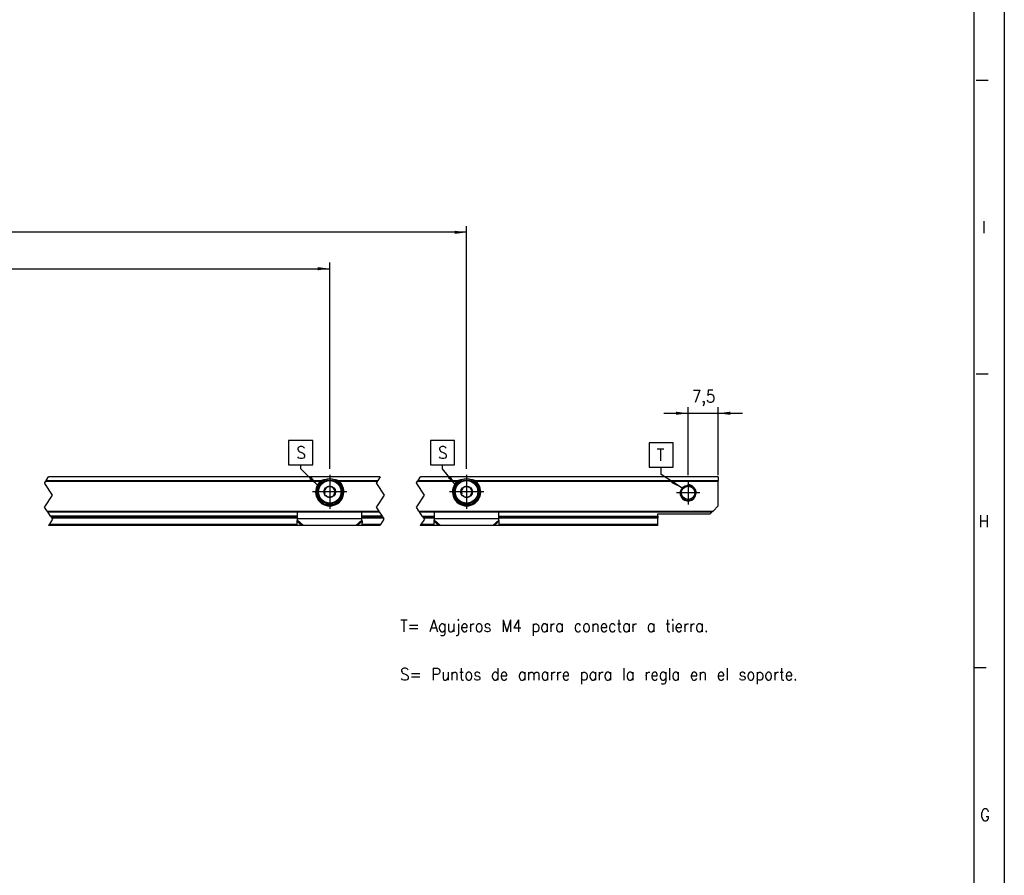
# Model space of a CAD drawing. Header units: millimetres. Extents: x -418 to 2750, y -1084 to 1393.
# Tile 32 of 74: x 259 to 422, y 160 to 302. Entities that reach past the tile are written whole.
import ezdxf

# ---------------------------------------------------------------- set-up
doc = ezdxf.new("R2010")
doc.units = ezdxf.units.MM
doc.linetypes.add('DOT_CENTER', pattern=[14, 12, -1, 0, -1])
doc.layers.add('1', color=7, linetype='Continuous')
doc.styles.add('CONVERTER_12', font='txt.shx', dxfattribs={"width": 0.9})
doc.dimstyles.new('ME10_DIM_47', dxfattribs={"dimtxt": 3, "dimasz": 3, "dimexe": 1.5, "dimexo": 1.5, "dimgap": 1.5, "dimtad": 1, "dimdsep": 46, "dimtxsty": 'CONVERTER_12', "dimsah": 1, "dimcen": 0.09, "dimclrd": 2, "dimclre": 2, "dimclrt": 2, "dimadec": 0, "dimazin": 0, "dimtfac": 1, "dimtdec": 4, "dimtix": 1, "dimtmove": 0, "dimatfit": 3, "dimfxl": 1, "dimtolj": 1, "dimtzin": 0, "dimarcsym": 0})
doc.dimstyles.new('ME10_DIM_49', dxfattribs={"dimtxt": 3, "dimasz": 3, "dimexe": 1.5, "dimexo": 1.5, "dimgap": 1.5, "dimtad": 1, "dimdsep": 46, "dimtxsty": 'CONVERTER_12', "dimsah": 1, "dimcen": 0.09, "dimclrd": 2, "dimclre": 2, "dimclrt": 2, "dimadec": 0, "dimazin": 0, "dimtfac": 1, "dimtdec": 4, "dimtix": 1, "dimtmove": 0, "dimatfit": 3, "dimfxl": 1, "dimtolj": 1, "dimtzin": 0, "dimarcsym": 0})
doc.dimstyles.new('ME10_DIM_58', dxfattribs={"dimtxt": 3, "dimasz": 3, "dimexe": 1.5, "dimexo": 1.5, "dimgap": 1.5, "dimtad": 1, "dimdsep": 46, "dimtxsty": 'CONVERTER_12', "dimsah": 1, "dimcen": 0.09, "dimclrd": 2, "dimclre": 2, "dimclrt": 2, "dimadec": 0, "dimazin": 0, "dimtfac": 1, "dimtdec": 4, "dimtix": 1, "dimtmove": 0, "dimatfit": 3, "dimfxl": 1, "dimtolj": 1, "dimtzin": 0, "dimarcsym": 0})
doc.dimstyles.get("Standard").update_dxf_attribs({"dimtxt": 0.18, "dimasz": 0.18, "dimexe": 0.18, "dimexo": 0.0625, "dimgap": 0.09, "dimtad": 0, "dimtih": 1, "dimtoh": 1, "dimdec": 4, "dimzin": 0, "dimdsep": 46, "dimtxsty": 'Standard', "dimcen": 0.09, "dimadec": 0, "dimazin": 0, "dimtfac": 1, "dimtdec": 4, "dimtofl": 0, "dimtmove": 0, "dimatfit": 3, "dimfxl": 1, "dimtolj": 1, "dimtzin": 0, "dimarcsym": 0})

# ---------------------------------------------------------------- blocks, each defined once
blk = doc.blocks.new('SOPORTE_SV2__51', base_point=(-493.09, 326.93))
at = {"color": 2, "linetype": 'DOT_CENTER'}
for p, q in [((394.58, 337.5), (394.63, 337.57)), ((394.67, 337.37), (394.58, 337.5)), ((394.63, 337.57), (394.9, 337.99)), ((395, 338.13), (394.9, 337.99)), ((395, 338.13), (395.59, 339.01)), ((395.63, 339.07), (395.59, 339.01)), ((477.25, 337.99), (476.93, 337.5)), ((476.93, 337.5), (477.01, 337.37)), ((477.25, 337.99), (477.35, 338.13)), ((477.94, 339.01), (477.35, 338.13)), ((477.94, 339.01), (477.98, 339.07)), ((486.93, 337.5), (486.98, 337.57)), ((487.01, 337.37), (486.93, 337.5)), ((486.98, 337.57), (487.25, 337.99)), ((487.35, 338.13), (487.25, 337.99)), ((487.35, 338.13), (487.94, 339.01)), ((487.98, 339.07), (487.94, 339.01)), ((396.58, 334.5), (394.67, 337.37)), ((477.01, 337.37), (478.93, 334.5)), ((488.93, 334.5), (487.01, 337.37)), ((394.83, 331.87), (396.58, 334.5)), ((478.93, 334.5), (477.18, 331.87)), ((487.18, 331.87), (488.93, 334.5)), ((394.58, 331.5), (394.83, 331.87)), ((395.23, 330.52), (394.58, 331.5)), ((395.36, 330.32), (395.23, 330.52)), ((396.07, 329.27), (395.36, 330.32)), ((477.18, 331.87), (476.93, 331.5)), ((476.93, 331.5), (477.58, 330.52)), ((477.58, 330.52), (477.71, 330.32)), ((477.71, 330.32), (478.41, 329.27)), ((486.93, 331.5), (487.18, 331.87)), ((487.58, 330.52), (486.93, 331.5)), ((487.58, 330.52), (487.71, 330.32)), ((488.41, 329.27), (487.71, 330.32)), ((396.58, 328.5), (395.72, 327.22)), ((396.07, 329.27), (396.2, 329.07)), ((396.39, 328.78), (396.2, 329.07)), ((396.39, 328.78), (396.58, 328.5)), ((478.07, 327.22), (478.93, 328.5)), ((478.55, 329.07), (478.41, 329.27)), ((478.55, 329.07), (478.74, 328.78)), ((478.93, 328.5), (478.74, 328.78)), ((488.93, 328.5), (488.07, 327.22)), ((488.41, 329.27), (488.55, 329.07)), ((488.74, 328.78), (488.55, 329.07)), ((488.74, 328.78), (488.93, 328.5)), ((395.72, 327.22), (395.53, 326.93)), ((477.88, 326.93), (478.07, 327.22)), ((488.07, 327.22), (487.88, 326.93))]:
    blk.add_line(p, q, dxfattribs=at)
at = {"color": 3, "linetype": 'Continuous'}
for p, q in [((394.9, 337.99), (463.15, 337.99)), ((395, 338.13), (463.43, 338.13)), ((477.94, 339.01), (395.59, 339.01)), ((467.4, 338.13), (477.35, 338.13)), ((467.68, 337.99), (477.25, 337.99)), ((487.25, 337.99), (497.15, 337.99)), ((487.35, 338.13), (497.43, 338.13)), ((561.91, 339.01), (487.94, 339.01)), ((501.4, 338.13), (561.91, 338.13)), ((501.68, 337.99), (561.91, 337.99)), ((395.23, 330.52), (477.58, 330.52)), ((465.05, 332.09), (465.78, 332.09)), ((487.58, 330.52), (560.62, 330.52)), ((499.05, 332.09), (499.78, 332.09)), ((457.41, 329.27), (396.07, 329.27)), ((457.41, 328.78), (396.39, 328.78)), ((457.31, 328.03), (458.5, 327.01)), ((473.41, 328.58), (457.41, 328.58)), ((457.41, 328.29), (458.83, 327.08)), ((473.41, 328.29), (472, 327.08)), ((473.52, 328.03), (472.33, 327.01)), ((478.41, 329.27), (473.41, 329.27)), ((478.74, 328.78), (473.41, 328.78)), ((488.41, 329.27), (491.41, 329.27)), ((491.41, 328.78), (488.74, 328.78)), ((491.31, 328.03), (492.5, 327.01)), ((507.41, 328.58), (491.41, 328.58)), ((491.41, 328.29), (492.83, 327.08)), ((507.41, 328.29), (506, 327.08)), ((507.52, 328.03), (506.33, 327.01)), ((507.41, 329.27), (546.91, 329.27)), ((546.91, 328.78), (507.41, 328.78)), ((457.33, 327.22), (395.72, 327.22)), ((478.07, 327.22), (473.5, 327.22)), ((491.33, 327.22), (488.07, 327.22)), ((546.91, 327.22), (507.5, 327.22))]:
    blk.add_line(p, q, dxfattribs=at)
at = {"color": 7, "linetype": 'Continuous'}
for p, q in [((477.98, 339.07), (395.63, 339.07)), ((463.43, 337.57), (463.07, 337.57)), ((467.76, 337.57), (467.4, 337.57)), ((561.91, 339.07), (487.98, 339.07)), ((497.43, 337.57), (497.07, 337.57)), ((501.76, 337.57), (501.4, 337.57)), ((561.91, 339.01), (561.91, 339.07)), ((561.91, 339.01), (561.91, 338.13)), ((561.91, 337.99), (561.91, 338.13)), ((561.91, 331.82), (561.91, 337.99)), ((464.08, 335.88), (464.37, 336.1)), ((464.13, 335.52), (464.08, 335.88)), ((464.94, 336.53), (465.23, 336.75)), ((465.23, 336.75), (465.57, 336.61)), ((466.23, 336.33), (466.56, 336.19)), ((466.56, 336.19), (466.61, 335.83)), ((466.7, 335.12), (466.75, 334.76)), ((498.08, 335.88), (498.37, 336.1)), ((498.13, 335.52), (498.08, 335.88)), ((498.94, 336.53), (499.23, 336.75)), ((499.23, 336.75), (499.57, 336.61)), ((500.23, 336.33), (500.56, 336.19)), ((500.56, 336.19), (500.61, 335.83)), ((500.7, 335.12), (500.75, 334.76)), ((464.27, 334.45), (464.22, 334.81)), ((464.6, 334.31), (464.27, 334.45)), ((465.6, 333.89), (465.26, 334.03)), ((465.89, 334.11), (465.6, 333.89)), ((466.75, 334.76), (466.46, 334.54)), ((498.27, 334.45), (498.22, 334.81)), ((498.6, 334.31), (498.27, 334.45)), ((499.6, 333.89), (499.26, 334.03)), ((499.89, 334.11), (499.6, 333.89)), ((500.75, 334.76), (500.46, 334.54)), ((395.36, 330.32), (477.71, 330.32)), ((457.41, 328.6), (457.41, 330.32)), ((473.41, 328.58), (473.41, 330.32)), ((487.71, 330.32), (560.42, 330.32)), ((491.41, 328.6), (491.41, 330.32)), ((507.41, 328.58), (507.41, 330.32)), ((560.42, 330.32), (559.91, 329.82)), ((560.62, 330.52), (560.42, 330.32)), ((561.91, 331.82), (560.62, 330.52)), ((457.41, 329.07), (396.2, 329.07)), ((457.31, 328.03), (457.35, 328.2)), ((457.33, 327.14), (457.31, 328.03)), ((457.41, 328.58), (457.41, 328.6)), ((457.41, 328.29), (457.41, 328.58)), ((478.55, 329.07), (473.41, 329.07)), ((473.41, 328.29), (473.41, 328.58)), ((473.5, 327.14), (473.52, 328.03)), ((488.55, 329.07), (491.41, 329.07)), ((491.31, 328.03), (491.35, 328.2)), ((491.33, 327.14), (491.31, 328.03)), ((491.41, 328.58), (491.41, 328.6)), ((491.41, 328.29), (491.41, 328.58)), ((507.41, 329.07), (546.91, 329.07)), ((507.41, 328.29), (507.41, 328.58)), ((507.5, 327.14), (507.52, 328.03)), ((546.91, 329.82), (559.91, 329.82)), ((546.91, 329.27), (546.91, 329.82)), ((546.91, 329.27), (546.91, 329.07)), ((546.91, 329.07), (546.91, 328.78)), ((546.91, 327.22), (546.91, 328.78)), ((477.88, 326.93), (395.53, 326.93)), ((457.33, 327.14), (458.5, 327.01)), ((458.83, 327.08), (472, 327.08)), ((472.33, 327.01), (473.5, 327.14)), ((546.91, 326.93), (487.88, 326.93)), ((491.33, 327.14), (492.5, 327.01)), ((492.83, 327.08), (506, 327.08)), ((506.33, 327.01), (507.5, 327.14)), ((546.91, 326.93), (546.91, 327.22))]:
    blk.add_line(p, q, dxfattribs=at)
for centre, radius in [((465.41, 335.32), 3), ((499.41, 335.32), 3), ((465.41, 335.32), 1.45), ((465.41, 335.32), 0.05), ((499.41, 335.32), 1.45), ((499.41, 335.32), 0.05), ((554.41, 335.07), 1.9), ((554.41, 335.07), 1.65)]:
    blk.add_circle(centre, radius, dxfattribs=at)
at = {"color": 3, "linetype": 'Continuous'}
for centre in [(465.41, 335.32), (499.41, 335.32)]:
    blk.add_circle(centre, 2.8, dxfattribs=at)
at = {"color": 7, "linetype": 'Continuous'}
for centre, radius, start, end in [((465.41, 335.32), 3.5, 130.3552, 49.6448), ((465.41, 335.32), 3.25, 136.2373, 67.3801), ((465.41, 335.32), 3.25, 112.6199, 136.2373), ((465.41, 335.32), 3.25, 67.3801, 112.6199), ((499.41, 335.32), 3.5, 130.3552, 49.6448), ((499.41, 335.32), 3.25, 112.6199, 67.3801), ((499.41, 335.32), 3.25, 67.3801, 112.6199), ((465.41, 335.32), 1.3, 171.2763, 203.161), ((465.41, 335.32), 1.3, 143.161, 171.2763), ((465.41, 335.32), 1.3, 111.2763, 143.161), ((465.41, 335.32), 1.3, 83.161, 111.2763), ((465.41, 335.32), 1.3, 51.2763, 83.161), ((465.41, 335.32), 1.3, 23.161, 51.2763), ((465.41, 335.32), 1.3, 323.161, 351.2763), ((465.41, 335.32), 1.3, 351.2763, 23.161), ((499.41, 335.32), 1.3, 171.2763, 203.161), ((499.41, 335.32), 1.3, 143.161, 171.2763), ((499.41, 335.32), 1.3, 111.2763, 143.161), ((499.41, 335.32), 1.3, 83.161, 111.2763), ((499.41, 335.32), 1.3, 51.2763, 83.161), ((499.41, 335.32), 1.3, 23.161, 51.2763), ((499.41, 335.32), 1.3, 323.161, 351.2763), ((499.41, 335.32), 1.3, 351.2763, 23.161), ((465.41, 335.32), 1.3, 231.2763, 263.161), ((465.41, 335.32), 1.3, 291.2763, 323.161), ((499.41, 335.32), 1.3, 231.2763, 263.161), ((499.41, 335.32), 1.3, 291.2763, 323.161)]:
    blk.add_arc(centre, radius, start, end, dxfattribs=at)
for points, knots in [([(463.43, 338.13), (463.4, 338.12), (463.36, 338.11), (463.28, 338.07), (463.21, 338.03), (463.17, 338), (463.15, 337.99)], [0, 0, 0, 0, 0.0689839, 0.1547784, 0.2398546, 0.3132544, 0.3132544, 0.3132544, 0.3132544]), ([(464.17, 338.32), (464.1, 338.31), (463.98, 338.28), (463.79, 338.24), (463.61, 338.19), (463.49, 338.15), (463.43, 338.13)], [0, 0, 0, 0, 0.1915724, 0.384016, 0.5730244, 0.7635471, 0.7635471, 0.7635471, 0.7635471]), ([(467.4, 338.13), (467.34, 338.15), (467.22, 338.19), (467.04, 338.24), (466.85, 338.28), (466.73, 338.31), (466.66, 338.32)], [0, 0, 0, 0, 0.1901218, 0.3787731, 0.5717531, 0.763547, 0.763547, 0.763547, 0.763547]), ([(467.68, 337.99), (467.66, 338), (467.62, 338.03), (467.55, 338.07), (467.48, 338.1), (467.43, 338.12), (467.4, 338.13)], [0, 0, 0, 0, 0.0733847, 0.1584419, 0.2234097, 0.3132558, 0.3132558, 0.3132558, 0.3132558]), ([(497.43, 338.13), (497.4, 338.12), (497.35, 338.1), (497.29, 338.08), (497.25, 338.05), (497.21, 338.03), (497.18, 338.01), (497.16, 338), (497.15, 337.99)], [0, 0, 0, 0, 0.0793997, 0.1547809, 0.1981757, 0.2336515, 0.2710029, 0.3133315, 0.3133315, 0.3133315, 0.3133315]), ([(498.17, 338.32), (498.1, 338.31), (497.98, 338.28), (497.79, 338.24), (497.61, 338.19), (497.49, 338.15), (497.43, 338.13)], [0, 0, 0, 0, 0.1913805, 0.384016, 0.5730816, 0.7635471, 0.7635471, 0.7635471, 0.7635471]), ([(501.4, 338.13), (501.34, 338.15), (501.22, 338.19), (501.04, 338.24), (500.85, 338.28), (500.73, 338.31), (500.67, 338.32)], [0, 0, 0, 0, 0.1903328, 0.3787731, 0.5717758, 0.763547, 0.763547, 0.763547, 0.763547]), ([(501.68, 337.99), (501.66, 338), (501.62, 338.03), (501.55, 338.07), (501.47, 338.11), (501.43, 338.12), (501.4, 338.13)], [0, 0, 0, 0, 0.0733847, 0.1584419, 0.2442581, 0.3132544, 0.3132544, 0.3132544, 0.3132544]), ([(457.31, 328.03), (457.32, 328.05), (457.33, 328.09), (457.36, 328.16), (457.39, 328.22), (457.41, 328.27), (457.41, 328.29)], [0, 0, 0, 0, 0.0660342, 0.1356749, 0.2077706, 0.2833141, 0.2833141, 0.2833141, 0.2833141]), ([(457.35, 328.2), (457.36, 328.24), (457.38, 328.3), (457.4, 328.41), (457.41, 328.5), (457.41, 328.57), (457.41, 328.6)], [0, 0, 0, 0, 0.1157036, 0.21058, 0.3123664, 0.4089231, 0.4089231, 0.4089231, 0.4089231]), ([(473.52, 328.03), (473.51, 328.05), (473.5, 328.09), (473.47, 328.16), (473.44, 328.22), (473.42, 328.27), (473.41, 328.29)], [0, 0, 0, 0, 0.0660342, 0.1356749, 0.2077706, 0.2833141, 0.2833141, 0.2833141, 0.2833141]), ([(491.31, 328.03), (491.32, 328.05), (491.33, 328.09), (491.36, 328.16), (491.39, 328.22), (491.41, 328.27), (491.41, 328.29)], [0, 0, 0, 0, 0.0660342, 0.1356749, 0.2077706, 0.2833141, 0.2833141, 0.2833141, 0.2833141]), ([(491.35, 328.2), (491.36, 328.24), (491.38, 328.3), (491.4, 328.41), (491.41, 328.5), (491.41, 328.57), (491.41, 328.6)], [0, 0, 0, 0, 0.1157036, 0.21058, 0.3062915, 0.4089219, 0.4089219, 0.4089219, 0.4089219]), ([(507.52, 328.03), (507.51, 328.05), (507.5, 328.09), (507.47, 328.16), (507.44, 328.22), (507.42, 328.27), (507.41, 328.29)], [0, 0, 0, 0, 0.0660342, 0.1356749, 0.2077706, 0.2833141, 0.2833141, 0.2833141, 0.2833141]), ([(458.5, 327.01), (458.52, 327.01), (458.58, 327.02), (458.66, 327.04), (458.75, 327.06), (458.8, 327.07), (458.83, 327.08)], [0, 0, 0, 0, 0.0797881, 0.1670936, 0.252779, 0.3386073, 0.3386073, 0.3386073, 0.3386073]), ([(472, 327.08), (472.03, 327.07), (472.08, 327.06), (472.17, 327.04), (472.25, 327.02), (472.3, 327.01), (472.33, 327.01)], [0, 0, 0, 0, 0.0894086, 0.1715137, 0.2550732, 0.3386073, 0.3386073, 0.3386073, 0.3386073]), ([(492.5, 327.01), (492.52, 327.01), (492.58, 327.02), (492.66, 327.04), (492.75, 327.06), (492.8, 327.07), (492.83, 327.08)], [0, 0, 0, 0, 0.0797881, 0.1670936, 0.252779, 0.3386073, 0.3386073, 0.3386073, 0.3386073]), ([(506, 327.08), (506.03, 327.07), (506.08, 327.06), (506.17, 327.04), (506.25, 327.02), (506.31, 327.01), (506.33, 327.01)], [0, 0, 0, 0, 0.0858283, 0.1715137, 0.2588192, 0.3386073, 0.3386073, 0.3386073, 0.3386073])]:
    blk.add_open_spline(points, degree=3, knots=knots, dxfattribs=at)
at = {"layer": '1', "color": 2, "linetype": 'DOT_CENTER'}
for p, q in [((465.41, 339.57), (465.41, 331.07)), ((499.41, 339.57), (499.41, 331.07)), ((554.41, 337.97), (554.41, 332.17)), ((469.66, 335.32), (461.16, 335.32)), ((503.67, 335.32), (495.17, 335.32)), ((557.31, 335.07), (551.51, 335.07))]:
    blk.add_line(p, q, dxfattribs=at)
at = {"layer": '1', "color": 30, "linetype": 'Continuous'}
blk.add_arc((554.41, 335.07), 2, 175, 95, dxfattribs=at)
blk.add_arc((554.41, 335.07), 2, 175, 95, dxfattribs=at)
blk = doc.blocks.new('*D111')
at = {"layer": '1', "color": 2, "linetype": 'Continuous'}
for p, q in [((41.42, 339.47), (41.42, 401.31)), ((499.42, 341.07), (499.42, 401.31)), ((499.42, 399.81), (41.42, 399.81))]:
    blk.add_line(p, q, dxfattribs=at)
at = {"layer": '1', "color": 2}
for points in [[(44.42, 400.2), (44.42, 399.41), (41.42, 399.81)], [(496.42, 399.41), (496.42, 400.2), (499.42, 399.81)]]:
    blk.add_solid(points, dxfattribs=at)
at = {"layer": '1', "color": 2, "insert": (256.84, 401.31), "char_height": 3, "attachment_point": 7, "rotation": 0.0001, "line_spacing_factor": 0.60024, "style": 'CONVERTER_12'}
blk.add_mtext('1010', dxfattribs=at)
blk = doc.blocks.new('*D113')
at = {"layer": '1', "color": 2, "linetype": 'Continuous'}
for p, q in [((41.42, 339.47), (41.42, 392.27)), ((465.41, 341.07), (465.41, 392.27)), ((41.42, 390.77), (465.41, 390.77))]:
    blk.add_line(p, q, dxfattribs=at)
at = {"layer": '1', "color": 2}
for points in [[(44.42, 391.16), (44.42, 390.37), (41.42, 390.77)], [(462.41, 390.37), (462.41, 391.16), (465.41, 390.77)]]:
    blk.add_solid(points, dxfattribs=at)
at = {"layer": '1', "color": 2, "insert": (235.4, 392.27), "char_height": 3, "attachment_point": 7, "rotation": 0.0001, "line_spacing_factor": 0.60024, "style": 'CONVERTER_12'}
blk.add_mtext('855', dxfattribs=at)
blk = doc.blocks.new('*D122')
at = {"layer": '1', "color": 2, "linetype": 'Continuous'}
for p, q in [((548.41, 354.84), (554.41, 354.84)), ((554.41, 339.47), (554.41, 356.34)), ((554.41, 354.84), (561.91, 354.84)), ((561.91, 339.49), (561.91, 356.34)), ((561.91, 354.84), (567.91, 354.84))]:
    blk.add_line(p, q, dxfattribs=at)
at = {"layer": '1', "color": 2}
for points in [[(551.41, 354.45), (551.41, 355.24), (554.41, 354.84)], [(564.91, 355.24), (564.91, 354.45), (561.91, 354.84)]]:
    blk.add_solid(points, dxfattribs=at)
at = {"layer": '1', "color": 2, "insert": (555.39, 356.64), "char_height": 3, "attachment_point": 7, "rotation": 0.0001, "line_spacing_factor": 0.60024, "style": 'CONVERTER_12'}
blk.add_mtext('7,5', dxfattribs=at)
blk = doc.blocks.new('_A1', base_point=(416.98, -145.5))
at = {"layer": '1', "color": 2, "linetype": 'Continuous'}
for p, q in [((421.98, -150.5), (421.98, 443.5)), ((419.29, 291.7), (417.29, 291.7)), ((419.29, 243.03), (417.29, 243.03)), ((418.98, 194.37), (416.98, 194.37))]:
    blk.add_line(p, q, dxfattribs=at)
at = {"layer": '1', "color": 7, "linetype": 'Continuous'}
blk.add_line((416.98, -145.5), (416.98, 438.5), dxfattribs=at)
at = {"layer": '1', "color": 2, "char_height": 2, "attachment_point": 4, "line_spacing_factor": 1.20048, "style": 'CONVERTER_12'}
for s, insert in [('I', (418.29, 267.37)), ('H', (417.73, 218.7)), ('G', (417.98, 170.03))]:
    blk.add_mtext(s, dxfattribs=dict(at, insert=insert))
blk = doc.blocks.new('Top1', base_point=(-405.585, 333))
at = {"layer": '1', "color": 2}
for points in [[(455.21, 348.064), (455.21, 342.064), (461.21, 342.064), (461.21, 348.064)], [(490.422, 348.064), (490.422, 342.064), (496.422, 342.064), (496.422, 348.064)], [(544.716, 347.484), (544.716, 341.484), (550.716, 341.484), (550.716, 347.484)]]:
    blk.add_lwpolyline(points, close=True, dxfattribs=at)
for points in [[(460.312, 338.487), (460.86, 339.055), (462.744, 336.687)], [(494.773, 338.762), (495.388, 339.259), (496.965, 336.677)], [(550.185, 337.539), (550.614, 338.203), (552.919, 336.242)]]:
    blk.add_solid(points, dxfattribs=at)
blk.add_blockref('SOPORTE_SV2__51', (-493.085, 326.929))
at = {"layer": '1', "color": 2, "style": 'CONVERTER_12', "width": 0.9}
for s, p in [('S', (457.16, 343.564)), ('S', (492.372, 343.564)), ('T', (546.666, 342.984))]:
    blk.add_text(s, height=3, dxfattribs=at).set_placement(p)
at = {"layer": '1', "color": 2, "insert": (482.932, 287.493), "char_height": 3, "attachment_point": 7, "line_spacing_factor": 1.20048, "style": 'CONVERTER_12'}
blk.add_mtext('T= Agujeros M4 para conectar a tierra. \\P \\PS= Puntos de amarre para la regla en el soporte.', dxfattribs=at)
at = {"layer": '1'}
for base, p1, p2, dimstyle, picture, middle in [((499.415, 399.81), (41.415, 337.971), (499.415, 339.571), 'ME10_DIM_47', '*D111', (260.891, 402.81)), ((41.415, 390.769), (465.415, 339.571), (41.415, 337.971), 'ME10_DIM_49', '*D113', (239.001, 393.769)), ((554.415, 354.844), (561.915, 337.988), (554.415, 337.971), 'ME10_DIM_58', '*D122', (558.165, 357.994))]:
    dim = blk.add_linear_dim(base=base, p1=p1, p2=p2, dimstyle=dimstyle, dxfattribs=at)
    dim.commit()
    dim.dimension.update_dxf_attribs({"geometry": picture, "text_midpoint": middle, "text_rotation": 0.00014})
at = {"layer": '1', "color": 2, "linetype": 'Continuous', "has_arrowhead": 0}
for points in [[(462.744, 336.687), (458.21, 341.064), (458.21, 342.064)], [(496.965, 336.677), (493.422, 341.064), (493.422, 342.064)], [(552.919, 336.242), (547.716, 339.606), (547.716, 341.484)]]:
    blk.add_leader(points, dimstyle='Standard', dxfattribs=at)

msp = doc.modelspace()

# ---------------------------------------------------------------- block references
msp.add_blockref('_A1', (416.98, -145.5))
at = {"xscale": 0.66666666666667, "yscale": 0.66666666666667, "zscale": 0.66666666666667}
msp.add_blockref('Top1', (-270.39, 222), dxfattribs=at)

doc.saveas('drawing.dxf')
